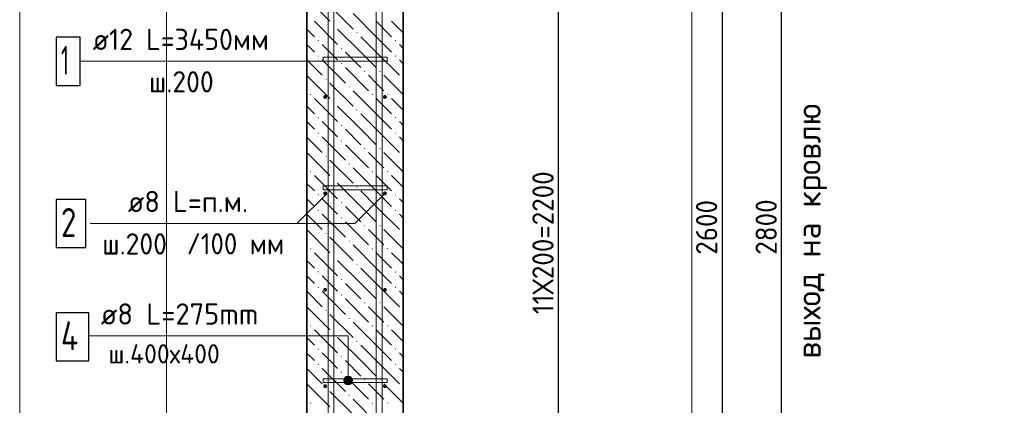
# Model space of a CAD drawing. Header units: millimetres. Extents: x 0 to 50400, y -12 to 35652.
# Tile 18 of 21: x 25102 to 37356, y 20968 to 25768. Entities that reach past the tile are written whole.
import ezdxf

# ---------------------------------------------------------------- set-up
doc = ezdxf.new("R2010")
doc.units = ezdxf.units.MM
doc.linetypes.add('______2', pattern=[324, 240, -84])
for name, color, linetype, lineweight in [('Standard', 7, 'Continuous', 25), ('ЖБ Стена верхний уровень', 7, 'Continuous', 35), ('Заголовок чертежа', 7, 'Continuous', 25), ('Позиционная метка линия выноска', 7, 'Continuous', 13), ('Позиционная метка номер позиции', 7, 'Continuous', 13)]:
    doc.layers.add(name, color=color, linetype=linetype, lineweight=lineweight)
for name, color, linetype, true_color in [('Стена фоновая арматура У1', 7, '______2', 0xa0a0a0), ('Стена фоновая арматура Х1', 7, '______2', 0xa0a0a0), ('Стена фоновая затяжка С-обр.', 7, '______2', 0xa0a0a0)]:
    doc.layers.add(name, color=color, linetype=linetype, true_color=true_color)
doc.styles.add('ISOCPEUR', font='txt')

msp = doc.modelspace()

# ---------------------------------------------------------------- hatches: boundary and pattern name
at = {"layer": 'ЖБ Стена верхний уровень', "linetype": 'Continuous', "lineweight": 18, "transparency": 33554687}
for points in [[(29003, 25700), (29011, 25708), (29019, 25700), (29011, 25692)], [(29291, 25604), (29299, 25612), (29307, 25604), (29299, 25596)], [(28811, 25508), (28819, 25516), (28827, 25508), (28819, 25500)], [(29771, 25508), (29779, 25516), (29787, 25508), (29779, 25500)], [(29099, 25412), (29107, 25420), (29115, 25412), (29107, 25404)], [(28811, 25316), (28819, 25324), (28827, 25316), (28819, 25308)], [(29771, 25316), (29779, 25324), (29787, 25316), (29779, 25308)], [(29099, 25220), (29107, 25228), (29115, 25220), (29107, 25212)], [(29387, 25124), (29395, 25132), (29403, 25124), (29395, 25116)], [(29579, 25124), (29587, 25132), (29595, 25124), (29587, 25116)], [(28907, 25028), (28915, 25036), (28923, 25028), (28915, 25020)], [(29867, 25028), (29875, 25036), (29876, 25035), (29876, 25021), (29875, 25020)], [(29195, 24932), (29203, 24940), (29211, 24932), (29203, 24924)], [(28715, 24836), (28723, 24844), (28731, 24836), (28723, 24828)], [(29483, 24836), (29491, 24844), (29499, 24836), (29491, 24828)], [(29675, 24836), (29683, 24844), (29691, 24836), (29683, 24828)], [(29003, 24740), (29011, 24748), (29019, 24740), (29011, 24732)], [(29291, 24644), (29299, 24652), (29307, 24644), (29299, 24636)], [(28811, 24548), (28819, 24556), (28827, 24548), (28819, 24540)], [(29771, 24548), (29779, 24556), (29787, 24548), (29779, 24540)], [(29099, 24452), (29107, 24460), (29115, 24452), (29107, 24444)], [(28811, 24356), (28819, 24364), (28827, 24356), (28819, 24348)], [(29099, 24260), (29107, 24268), (29115, 24260), (29107, 24252)], [(29771, 24356), (29779, 24364), (29787, 24356), (29779, 24348)], [(29387, 24164), (29395, 24172), (29403, 24164), (29395, 24156)], [(29579, 24164), (29587, 24172), (29595, 24164), (29587, 24156)], [(28907, 24068), (28915, 24076), (28923, 24068), (28915, 24060)], [(29867, 24068), (29875, 24076), (29876, 24075), (29876, 24061), (29875, 24060)], [(29195, 23972), (29203, 23980), (29211, 23972), (29203, 23964)], [(28715, 23876), (28723, 23884), (28731, 23876), (28723, 23868)], [(29003, 23780), (29011, 23788), (29019, 23780), (29011, 23772)], [(29483, 23876), (29491, 23884), (29499, 23876), (29491, 23868)], [(29675, 23876), (29683, 23884), (29691, 23876), (29683, 23868)], [(29291, 23684), (29299, 23692), (29307, 23684), (29299, 23676)], [(28811, 23588), (28819, 23596), (28827, 23588), (28819, 23580)], [(29771, 23588), (29779, 23596), (29787, 23588), (29779, 23580)], [(29099, 23492), (29107, 23500), (29115, 23492), (29107, 23484)], [(28811, 23396), (28819, 23404), (28827, 23396), (28819, 23388)], [(29099, 23300), (29107, 23308), (29115, 23300), (29107, 23292)], [(29771, 23396), (29779, 23404), (29787, 23396), (29779, 23388)], [(29387, 23204), (29395, 23212), (29403, 23204), (29395, 23196)], [(29579, 23204), (29587, 23212), (29595, 23204), (29587, 23196)], [(28907, 23108), (28915, 23116), (28923, 23108), (28915, 23100)], [(29867, 23108), (29875, 23116), (29876, 23115), (29876, 23101), (29875, 23100)], [(28715, 22916), (28723, 22924), (28731, 22916), (28723, 22908)], [(29195, 23012), (29203, 23020), (29211, 23012), (29203, 23004)], [(29483, 22916), (29491, 22924), (29499, 22916), (29491, 22908)], [(29675, 22916), (29683, 22924), (29691, 22916), (29683, 22908)], [(29003, 22820), (29011, 22828), (29019, 22820), (29011, 22812)], [(29291, 22724), (29299, 22732), (29307, 22724), (29299, 22716)], [(28811, 22628), (28819, 22636), (28827, 22628), (28819, 22620)], [(29771, 22628), (29779, 22636), (29787, 22628), (29779, 22620)], [(28811, 22436), (28819, 22444), (28827, 22436), (28819, 22428)], [(29099, 22532), (29107, 22540), (29115, 22532), (29107, 22524)], [(29771, 22436), (29779, 22444), (29787, 22436), (29779, 22428)], [(29099, 22340), (29107, 22348), (29115, 22340), (29107, 22332)], [(29387, 22244), (29395, 22252), (29403, 22244), (29395, 22236)], [(29579, 22244), (29587, 22252), (29595, 22244), (29587, 22236)], [(28907, 22148), (28915, 22156), (28923, 22148), (28915, 22140)], [(29195, 22052), (29203, 22060), (29211, 22052), (29203, 22044)], [(29867, 22148), (29875, 22156), (29876, 22155), (29876, 22141), (29875, 22140)], [(28715, 21956), (28723, 21964), (28731, 21956), (28723, 21948)], [(29483, 21956), (29491, 21964), (29499, 21956), (29491, 21948)], [(29675, 21956), (29683, 21964), (29691, 21956), (29683, 21948)], [(29003, 21860), (29011, 21868), (29019, 21860), (29011, 21852)], [(29291, 21764), (29299, 21772), (29307, 21764), (29299, 21756)], [(28811, 21668), (28819, 21676), (28827, 21668), (28819, 21660)], [(29099, 21572), (29107, 21580), (29115, 21572), (29107, 21564)], [(29771, 21668), (29779, 21676), (29787, 21668), (29779, 21660)], [(28811, 21476), (28819, 21484), (28827, 21476), (28819, 21468)], [(29771, 21476), (29779, 21484), (29787, 21476), (29779, 21468)], [(29099, 21380), (29107, 21388), (29115, 21380), (29107, 21372)], [(29387, 21284), (29395, 21292), (29403, 21284), (29395, 21276)], [(29579, 21284), (29587, 21292), (29595, 21284), (29587, 21276)], [(28907, 21188), (28915, 21196), (28923, 21188), (28915, 21180)], [(29195, 21092), (29203, 21100), (29211, 21092), (29203, 21084)], [(29867, 21188), (29875, 21196), (29876, 21195), (29876, 21181), (29875, 21180)], [(28715, 20996), (28723, 21004), (28731, 20996), (28723, 20988)], [(29483, 20996), (29491, 21004), (29499, 20996), (29491, 20988)], [(29675, 20996), (29683, 21004), (29691, 20996), (29683, 20988)]]:
    msp.add_hatch(color=7, dxfattribs=at).paths.add_polyline_path(points, flags=16)
at = {"layer": 'Позиционная метка линия выноска', "linetype": 'Continuous', "lineweight": 13, "transparency": 33554687}
for points in [[(29163, 21321), (29217, 21321), (29190, 21329)], [(29237, 21302), (29144, 21302), (29136, 21275)], [(29237, 21302), (29136, 21275), (29244, 21275)], [(29244, 21275), (29136, 21275), (29144, 21248)], [(29217, 21321), (29163, 21321), (29144, 21302)], [(29217, 21321), (29144, 21302), (29237, 21302)], [(29244, 21275), (29144, 21248), (29237, 21248)], [(29237, 21248), (29144, 21248), (29163, 21228)], [(29237, 21248), (29163, 21228), (29217, 21228)], [(29217, 21228), (29163, 21228), (29190, 21221)]]:
    msp.add_hatch(color=7, dxfattribs=at).paths.add_polyline_path(points)
at = {"layer": 'Стена фоновая арматура У1', "linetype": 'Continuous', "lineweight": 13, "transparency": 33554687}
for points in [[(28928, 24806), (28926, 24816), (28921, 24823), (28913, 24829), (28904, 24830), (28895, 24829), (28887, 24823), (28882, 24816), (28880, 24806), (28882, 24797), (28887, 24789), (28895, 24784), (28904, 24782), (28913, 24784), (28921, 24789), (28926, 24797)], [(29672, 24806), (29670, 24816), (29665, 24823), (29657, 24829), (29648, 24830), (29639, 24829), (29631, 24823), (29626, 24816), (29624, 24806), (29626, 24797), (29631, 24789), (29639, 24784), (29648, 24782), (29657, 24784), (29665, 24789), (29670, 24797)], [(28928, 23606), (28926, 23616), (28921, 23623), (28913, 23629), (28904, 23630), (28895, 23629), (28887, 23623), (28882, 23616), (28880, 23606), (28882, 23597), (28887, 23589), (28895, 23584), (28904, 23582), (28913, 23584), (28921, 23589), (28926, 23597)], [(29672, 23606), (29670, 23616), (29665, 23623), (29657, 23629), (29648, 23630), (29639, 23629), (29631, 23623), (29626, 23616), (29624, 23606), (29626, 23597), (29631, 23589), (29639, 23584), (29648, 23582), (29657, 23584), (29665, 23589), (29670, 23597)], [(28928, 22406), (28926, 22416), (28921, 22423), (28913, 22429), (28904, 22430), (28895, 22429), (28887, 22423), (28882, 22416), (28880, 22406), (28882, 22397), (28887, 22389), (28895, 22384), (28904, 22382), (28913, 22384), (28921, 22389), (28926, 22397)], [(29672, 22406), (29670, 22416), (29665, 22423), (29657, 22429), (29648, 22430), (29639, 22429), (29631, 22423), (29626, 22416), (29624, 22406), (29626, 22397), (29631, 22389), (29639, 22384), (29648, 22382), (29657, 22384), (29665, 22389), (29670, 22397)], [(28928, 21206), (28926, 21216), (28921, 21223), (28913, 21229), (28904, 21230), (28895, 21229), (28887, 21223), (28882, 21216), (28880, 21206), (28882, 21197), (28887, 21189), (28895, 21184), (28904, 21182), (28913, 21184), (28921, 21189), (28926, 21197)], [(29672, 21206), (29670, 21216), (29665, 21223), (29657, 21229), (29648, 21230), (29639, 21229), (29631, 21223), (29626, 21216), (29624, 21206), (29626, 21197), (29631, 21189), (29639, 21184), (29648, 21182), (29657, 21184), (29665, 21189), (29670, 21197)]]:
    msp.add_hatch(color=7, dxfattribs=at).paths.add_polyline_path(points)

# ---------------------------------------------------------------- linework, layer by layer
at = {"layer": 'Standard', "color": 7, "linetype": 'Continuous', "lineweight": -3, "transparency": 33554687}
for p, q in [((34585, 20198), (34585, 31478)), ((33843, 30278), (33843, 20198)), ((31807, 20198), (31807, 28358))]:
    msp.add_line(p, q, dxfattribs=at)
at = {"layer": 'Standard', "color": 7, "linetype": 'Continuous', "lineweight": 13, "transparency": 33554687}
msp.add_lwpolyline([(25102, 35652), (25102, 20198), (39300, 20198), (39300, 35652)], dxfattribs=at)
at = {"layer": 'Standard', "color": 254, "linetype": 'Continuous', "lineweight": 13, "true_color": 0xc4c4ff, "transparency": 33554687}
msp.add_lwpolyline([(33468, 20198), (33468, 33331), (26928, 33331), (26928, 20198)], dxfattribs=at)
at = {"layer": 'ЖБ Стена верхний уровень', "color": 7, "linetype": 'Continuous', "lineweight": 35, "transparency": 33554687}
for p, q in [((28676, 30278), (28676, 20198)), ((29876, 20198), (29876, 30278))]:
    msp.add_line(p, q, dxfattribs=at)
at = {"layer": 'ЖБ Стена верхний уровень', "color": 9, "linetype": 'Continuous', "lineweight": 18, "true_color": 0xc7c7c7, "transparency": 33554687}
for p, q in [((28676, 26035), (28963, 25748)), ((28963, 25940), (29251, 25652)), ((28771, 25748), (29059, 25460)), ((29539, 25556), (29251, 25844)), ((29539, 25748), (29731, 25556)), ((29731, 25748), (29876, 25603)), ((28676, 25651), (28771, 25556)), ((29347, 25364), (29059, 25652)), ((29347, 25556), (29539, 25364)), ((29539, 25556), (29731, 25364)), ((28676, 25459), (28771, 25364)), ((28963, 25364), (28867, 25460)), ((29876, 25411), (29827, 25460)), ((28676, 25267), (28867, 25076)), ((28867, 25268), (29155, 24980)), ((29059, 25268), (28963, 25364)), ((29155, 25364), (29347, 25172)), ((29347, 25364), (29539, 25172)), ((29539, 25364), (29827, 25076)), ((29827, 25268), (29876, 25219)), ((29155, 25172), (29443, 24884)), ((28676, 25075), (28963, 24788)), ((29539, 24980), (29443, 25076)), ((29635, 25076), (29876, 24835)), ((28963, 24980), (29251, 24692)), ((29539, 24596), (29251, 24884)), ((29635, 24884), (29539, 24980)), ((28771, 24788), (29059, 24500)), ((29539, 24788), (29731, 24596)), ((29731, 24788), (29876, 24643)), ((28676, 24691), (28771, 24596)), ((29347, 24404), (29059, 24692)), ((29347, 24596), (29539, 24404)), ((29539, 24596), (29731, 24404)), ((28676, 24499), (28771, 24404)), ((28963, 24404), (28867, 24500)), ((29059, 24308), (28963, 24404)), ((29155, 24404), (29347, 24212)), ((29347, 24404), (29539, 24212)), ((29539, 24404), (29827, 24116)), ((29876, 24451), (29827, 24500)), ((28676, 24307), (28867, 24116)), ((28867, 24308), (29155, 24020)), ((29827, 24308), (29876, 24259)), ((29155, 24212), (29443, 23924)), ((28676, 24115), (28963, 23828)), ((28963, 24020), (29251, 23732)), ((29539, 24020), (29443, 24116)), ((29635, 23924), (29539, 24020)), ((29635, 24116), (29876, 23875)), ((29539, 23636), (29251, 23924)), ((28771, 23828), (29059, 23540)), ((29539, 23828), (29731, 23636)), ((29731, 23828), (29876, 23683)), ((28676, 23731), (28771, 23636)), ((29347, 23444), (29059, 23732)), ((28676, 23539), (28771, 23444)), ((28963, 23444), (28867, 23540)), ((29347, 23636), (29539, 23444)), ((29539, 23636), (29731, 23444)), ((29876, 23491), (29827, 23540)), ((29059, 23348), (28963, 23444)), ((29155, 23444), (29347, 23252)), ((29347, 23444), (29539, 23252)), ((29539, 23444), (29827, 23156)), ((28676, 23347), (28867, 23156)), ((28867, 23348), (29155, 23060)), ((29827, 23348), (29876, 23299)), ((29155, 23252), (29443, 22964)), ((28676, 23155), (28963, 22868)), ((28963, 23060), (29251, 22772)), ((29539, 23060), (29443, 23156)), ((29635, 22964), (29539, 23060)), ((29635, 23156), (29876, 22915)), ((29539, 22676), (29251, 22964)), ((28771, 22868), (29059, 22580)), ((29539, 22868), (29731, 22676)), ((29731, 22868), (29876, 22723)), ((28676, 22771), (28771, 22676)), ((29347, 22484), (29059, 22772)), ((29347, 22676), (29539, 22484)), ((29539, 22676), (29731, 22484)), ((28676, 22579), (28771, 22484)), ((28963, 22484), (28867, 22580)), ((29876, 22531), (29827, 22580)), ((29059, 22388), (28963, 22484)), ((29155, 22484), (29347, 22292)), ((29347, 22484), (29539, 22292)), ((29539, 22484), (29827, 22196)), ((28676, 22387), (28867, 22196)), ((28867, 22388), (29155, 22100)), ((29827, 22388), (29876, 22339)), ((28676, 22195), (28963, 21908)), ((29155, 22292), (29443, 22004)), ((29539, 22100), (29443, 22196)), ((29635, 22196), (29876, 21955)), ((28963, 22100), (29251, 21812)), ((29635, 22004), (29539, 22100)), ((29539, 21716), (29251, 22004)), ((28771, 21908), (29059, 21620)), ((29347, 21524), (29059, 21812)), ((29539, 21908), (29731, 21716)), ((29731, 21908), (29876, 21763)), ((28676, 21811), (28771, 21716)), ((29347, 21716), (29539, 21524)), ((29539, 21716), (29731, 21524)), ((28676, 21619), (28771, 21524)), ((28963, 21524), (28867, 21620)), ((29876, 21571), (29827, 21620)), ((29059, 21428), (28963, 21524)), ((29155, 21524), (29347, 21332)), ((29347, 21524), (29539, 21332)), ((29539, 21524), (29827, 21236)), ((28676, 21427), (28867, 21236)), ((28867, 21428), (29155, 21140)), ((29155, 21332), (29443, 21044)), ((29827, 21428), (29876, 21379)), ((28676, 21235), (28963, 20948)), ((29539, 21140), (29443, 21236)), ((29635, 21236), (29876, 20995)), ((28963, 21140), (29251, 20852)), ((29635, 21044), (29539, 21140)), ((29539, 20756), (29251, 21044))]:
    msp.add_line(p, q, dxfattribs=at)
at = {"layer": 'Позиционная метка линия выноска', "color": 7, "linetype": 'Continuous', "lineweight": 13, "transparency": 33554687}
for p, q in [((25859, 25250), (29690, 25250)), ((29190, 21329), (29190, 21329)), ((29136, 21275), (29136, 21275)), ((29190, 21221), (29190, 21221)), ((29244, 21275), (29244, 21275))]:
    msp.add_line(p, q, dxfattribs=at)
for points in [[(25981, 23232), (28553, 23232), (28928, 23606)], [(25981, 23232), (29273, 23232), (29648, 23606)], [(25963, 21833), (29190, 21833), (29190, 21275)]]:
    msp.add_lwpolyline(points, dxfattribs=at)
msp.add_circle((29190, 21275), 54, dxfattribs=at)
at = {"layer": 'Стена фоновая арматура У1', "color": 7, "linetype": 'Continuous', "lineweight": 25, "transparency": 33554687}
msp.add_lwpolyline([(25555, 22932), (25927, 22932), (25927, 23532), (25555, 23532), (25555, 22932)], dxfattribs=at)
at = {"layer": 'Стена фоновая арматура Х1', "color": 7, "linetype": 'Continuous', "lineweight": 18, "transparency": 33554687}
for points in [[(28940, 20198), (28940, 30908), (28946, 30952), (28961, 30998), (28985, 31040), (29014, 31075), (29048, 31104), (29090, 31127), (29136, 31142), (29180, 31148), (32904, 31148), (32904, 31076), (29185, 31076), (29152, 31072), (29119, 31061), (29089, 31044), (29065, 31024), (29044, 30999), (29027, 30969), (29016, 30936), (29012, 30903), (29012, 20198)], [(29540, 20198), (29540, 30836), (29546, 30880), (29561, 30926), (29585, 30968), (29614, 31003), (29648, 31032), (29690, 31055), (29736, 31070), (29780, 31076), (32904, 31076), (32904, 31004), (29785, 31004), (29752, 31000), (29719, 30989), (29689, 30972), (29665, 30952), (29644, 30927), (29627, 30897), (29616, 30864), (29612, 30831), (29612, 20198)]]:
    msp.add_lwpolyline(points, dxfattribs=at)
at = {"layer": 'Стена фоновая арматура Х1', "color": 7, "linetype": 'Continuous', "lineweight": 25, "transparency": 33554687}
msp.add_lwpolyline([(25555, 24950), (25855, 24950), (25855, 25550), (25555, 25550), (25555, 24950)], dxfattribs=at)
at = {"layer": 'Стена фоновая затяжка С-обр.', "color": 98, "linetype": 'Continuous', "lineweight": 13, "true_color": 0x005000, "transparency": 33554687}
for points in [[(28877, 25301), (29675, 25301), (29675, 25253), (28877, 25253), (28877, 25301)], [(28877, 23699), (29675, 23699), (29675, 23651), (28877, 23651), (28877, 23699)], [(28877, 21299), (29675, 21299), (29675, 21251), (28877, 21251), (28877, 21299)]]:
    msp.add_lwpolyline(points, dxfattribs=at)
at = {"layer": 'Стена фоновая затяжка С-обр.', "color": 7, "linetype": 'Continuous', "lineweight": 25, "transparency": 33554687}
msp.add_lwpolyline([(25555, 21521), (25963, 21521), (25963, 22121), (25555, 22121), (25555, 21521)], dxfattribs=at)

# ---------------------------------------------------------------- texts
at = {"layer": 'Standard', "color": 7, "linetype": 'Continuous', "lineweight": 25, "transparency": 33554687, "char_height": 264, "attachment_point": 7, "rotation": 90, "style": 'ISOCPEUR'}
for s, insert, width in [('\\W0.93;11Х200=2200', (31747, 22102), 2100.93), ('\\W0.93;2600', (33783, 22842), 861.72), ('\\W0.93;2800', (34525, 22842), 861.72)]:
    msp.add_mtext(s, dxfattribs=dict(at, insert=insert, width=width))
at = {"layer": 'Standard', "color": 7, "linetype": 'Continuous', "lineweight": 18, "transparency": 33554687, "insert": (26205, 21489), "char_height": 240, "width": 1627.25, "attachment_point": 7, "style": 'ISOCPEUR'}
msp.add_mtext('\\W0.97;ш.400х400', dxfattribs=at)
at = {"layer": 'Заголовок чертежа', "color": 7, "linetype": 'Continuous', "lineweight": 25, "transparency": 33554687, "insert": (35151, 21550), "char_height": 300, "width": 3340.28, "attachment_point": 7, "rotation": 90, "style": 'ISOCPEUR'}
msp.add_mtext('\\W0.98;выход на кровлю', dxfattribs=at)
at = {"layer": 'Позиционная метка номер позиции', "color": 7, "linetype": 'Continuous', "lineweight": 25, "transparency": 33554687, "insert": (27181, 22847), "char_height": 264, "width": 1388.4, "attachment_point": 7, "style": 'ISOCPEUR'}
msp.add_mtext('\\W0.92;/100 мм', dxfattribs=at)
at = {"layer": 'Стена фоновая арматура У1', "color": 7, "linetype": 'Continuous', "lineweight": 13, "transparency": 33554687, "attachment_point": 7, "style": 'ISOCPEUR'}
for s, insert, char_height, width in [('\\W0.97;ø8 L=п.м. ', (26449, 23373), 264, 1790.24), ('\\W0.78;2', (25615, 23064), 360, 391.68), ('\\W0.95;ш.200 ', (26129, 22845), 264, 1154.56)]:
    msp.add_mtext(s, dxfattribs=dict(at, insert=insert, char_height=char_height, width=width))
at = {"layer": 'Стена фоновая арматура Х1', "color": 7, "linetype": 'Continuous', "lineweight": 13, "transparency": 33554687, "attachment_point": 7, "style": 'ISOCPEUR'}
for s, insert, char_height, width in [('\\W0.96;ø12 L=3450мм ', (26011, 25391), 264, 2554.11), ('\\W0.56;1', (25615, 25082), 360, 280), ('\\W0.95;ш.200 ', (26711, 24863), 264, 1154.55)]:
    msp.add_mtext(s, dxfattribs=dict(at, insert=insert, char_height=char_height, width=width))
at = {"layer": 'Стена фоновая затяжка С-обр.', "color": 7, "linetype": 'Continuous', "lineweight": 13, "transparency": 33554687, "attachment_point": 7, "style": 'ISOCPEUR'}
for s, insert, char_height, width in [('\\W0.98;ø8 L=275mm ', (26111, 21973), 264, 2266.23), ('\\W0.80;4', (25615, 21653), 360, 431.8)]:
    msp.add_mtext(s, dxfattribs=dict(at, insert=insert, char_height=char_height, width=width))

doc.saveas('drawing.dxf')
